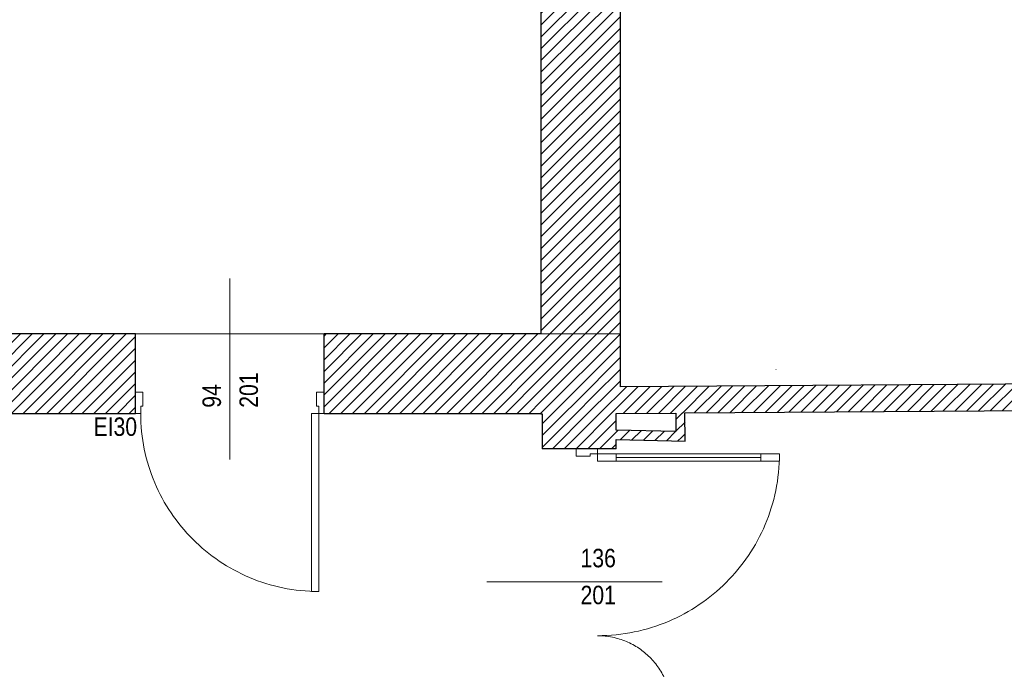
# Model space of a CAD drawing. Header units: millimetres. Extents: x -21056 to 421, y 9759 to 15589.
# Tile 80 of 120: x -2605 to -2072, y 10343 to 10695. Entities that reach past the tile are written whole.
import ezdxf
from ezdxf.enums import TextEntityAlignment as Align

# ---------------------------------------------------------------- set-up
doc = ezdxf.new("R2010")
doc.units = ezdxf.units.MM
doc.header["$LTSCALE"] = 25
doc.header["$MEASUREMENT"] = 0
for name, pattern in [('Krawędzie ukryte', [225, 175, -50]), ('Kropki i Kreski', [670.277762, 352.777767, -176.388884, 0, -141.111112]), ('Przerywana', [240, 120, -120])]:
    doc.linetypes.add(name, pattern=pattern)
for name, color, linetype in [('Drzwi ArchiCAD', 7, 'Continuous'), ('Konstrukcja - Siatki mod', 7, 'Continuous'), ('KR_INW', 7, 'Continuous'), ('NAPIS_SODON', 7, 'Continuous'), ('Znaczniki drzwi ArchiCADa', 7, 'Continuous')]:
    doc.layers.add(name, color=color, linetype=linetype)
for name, color, linetype, lineweight in [('Drzwi ArchiCAD_Nr_pióra__1', 7, 'Continuous', 13), ('Drzwi ArchiCAD_Nr_pióra__27', 7, 'Continuous', 25), ('Konstrukcja - Siatki mod_Nr_pióra__48', 1, 'Continuous', 15), ('KR_INW_Nr_pióra__101', 252, 'Continuous', 5), ('KR_INW_Nr_pióra__102', 3, 'Continuous', 5), ('KR_INW_Nr_pióra__27', 7, 'Continuous', 25), ('KR_INW_Nr_pióra__47', 7, 'Continuous', 15), ('NAPIS_SODON_Nr_pióra__121', 255, 'Continuous', 0), ('Znaczniki drzwi ArchiCADa_Nr_pióra__20', 1, 'Continuous', 13), ('Znaczniki drzwi ArchiCADa_Nr_pióra__7', 7, 'Continuous', 13)]:
    doc.layers.add(name, color=color, linetype=linetype, lineweight=lineweight)
doc.styles.add('GENERATED_STYLE_1', font='ARIALN.TTF')
pattern_1 = [(45, (0, 0), (-31.819804, 31.819804), [])]

# ---------------------------------------------------------------- blocks, each defined once
blk = doc.blocks.new('Strop_2', base_point=(188316, 115154.1))
at = {"layer": 'NAPIS_SODON_Nr_pióra__121', "linetype": 'Continuous', "flags": 128}
blk.add_lwpolyline([(205315.4, 121145.6), (224463.2, 121145.6), (224463.2, 120284.7), (224843.2, 120284.7), (224843.2, 121525.6), (230445.6, 121525.6), (230445.6, 120284.7), (230445.6, 115394.1), (230442.2, 115394.1), (230443.9, 117003.9), (226439, 117009.8), (226379.4, 115221.6), (224893.2, 115252.5), (224893.2, 113397.6), (205242.2, 113397.6)], dxfattribs=at)
blk = doc.blocks.new('Ściana_6', base_point=(224463.2, 113109.1))
at = {"layer": 'KR_INW_Nr_pióra__101', "linetype": 'Continuous'}
h = blk.add_hatch(dxfattribs=at)
h.set_pattern_fill('Cegła_licówka', color=256, style=0, pattern_type=2)
h.set_pattern_definition(pattern_1)
h.paths.add_polyline_path([(224893.2, 113112), (224893.2, 116921.5), (224463.2, 116921.5), (224463.2, 112964.5)])
at = {"layer": 'KR_INW_Nr_pióra__27', "linetype": 'Continuous', "flags": 128}
for points in [[(224463.2, 116921.5), (224463.2, 115586.8)], [(224893.2, 116921.5), (224883.2, 116921.5)], [(224893.2, 115782.6), (224893.2, 116921.5)], [(224893.2, 113112), (224893.2, 115252.5)], [(224463.2, 115166.8), (224463.2, 113397.6)], [(224463.2, 112967.6), (224463.2, 112964.5)]]:
    blk.add_lwpolyline(points, dxfattribs=at)
blk = doc.blocks.new('Drzwi 19_2')
at = {"layer": 'Drzwi ArchiCAD_Nr_pióra__1', "linetype": 'Continuous'}
for p, q in [((442, 0), (442, 964)), ((442, 964), (482, 964)), ((482, 964), (482, 0)), ((-482, 0), (-510, 0)), ((-510, 0), (-510, -115)), ((-482, -40), (-482, 0)), ((482, 0), (442, 0)), ((510, 0), (482, 0)), ((482, 0), (482, -40)), ((510, -115), (510, 0)), ((-470, -40), (-482, -40)), ((-470, -115), (-470, -40)), ((482, -40), (470, -40)), ((470, -40), (470, -115)), ((-510, -115), (-470, -115)), ((470, -115), (510, -115))]:
    blk.add_line(p, q, dxfattribs=at)
at = {"layer": 'Drzwi ArchiCAD_Nr_pióra__1', "linetype": 'Przerywana'}
blk.add_arc((482, 0), 964, 90, 180, dxfattribs=at)
at = {"layer": 'Drzwi ArchiCAD_Nr_pióra__27', "linetype": 'Continuous'}
for p, q in [((-510, 0), (-510, -115)), ((510, 0), (510, -115))]:
    blk.add_line(p, q, dxfattribs=at)
blk = doc.blocks.new('Znacznik Wym 19_19')
at = {"layer": 'Znaczniki drzwi ArchiCADa_Nr_pióra__20', "linetype": 'Continuous'}
blk.add_line((0, 250), (0, -730), dxfattribs=at)
at = {"layer": 'Znaczniki drzwi ArchiCADa_Nr_pióra__7', "style": 'GENERATED_STYLE_1'}
for tag, rotation, p in [('AC_MarkerText_5', 180, (737.2, 212.9)), ('AC_MarkerText_3', 270, (-182.4, 30.7)), ('AC_MarkerText_2', 270, (17.6, 30.7))]:
    blk.add_attdef(tag, text='', height=100, rotation=rotation, dxfattribs=at).set_placement(p, align=Align.BOTTOM_LEFT)
blk = doc.blocks.new('Ściana_7', base_point=(224463.2, 113397.6))
at = {"layer": 'KR_INW_Nr_pióra__101', "linetype": 'Continuous'}
h = blk.add_hatch(dxfattribs=at)
h.set_pattern_fill('Cegła_licówka', color=256, style=0, pattern_type=2)
h.set_pattern_definition(pattern_1)
h.paths.add_polyline_path([(218212.4, 113397.6), (218212.4, 112967.6), (222269.4, 112967.6), (222269.4, 113082.6), (222269.4, 113397.6)])
h = blk.add_hatch(dxfattribs=at)
h.set_pattern_fill('Cegła_licówka', color=256, style=0, pattern_type=2)
h.set_pattern_definition(pattern_1)
h.paths.add_polyline_path([(224463.2, 113397.6), (223289.4, 113397.6), (223289.4, 113082.6), (223289.4, 112967.6), (224463.2, 112967.6)])
at = {"layer": 'KR_INW_Nr_pióra__27', "linetype": 'Continuous'}
for p, q in [((222269.4, 113082.6), (222269.4, 113397.6)), ((223289.4, 113082.6), (223289.4, 113397.6)), ((222269.4, 112967.6), (222269.4, 113082.6)), ((223289.4, 112967.6), (223289.4, 113082.6))]:
    blk.add_line(p, q, dxfattribs=at)
at = {"layer": 'KR_INW_Nr_pióra__27', "linetype": 'Continuous', "flags": 128}
for points in [[(222269.4, 113397.6), (219086.4, 113397.6)], [(224463.2, 113397.6), (223289.4, 113397.6)], [(218212.4, 112967.6), (222269.4, 112967.6)], [(223289.4, 112967.6), (224463.2, 112967.6)]]:
    blk.add_lwpolyline(points, dxfattribs=at)
at = {"layer": 'Drzwi ArchiCAD', "linetype": 'Continuous', "xscale": -1, "zscale": 1000, "rotation": 180}
blk.add_blockref('Drzwi 19_2', (222779.4, 112967.6), dxfattribs=at)
at = {"layer": 'Znaczniki drzwi ArchiCADa', "color": 14, "lineweight": 13, "true_color": 0xb00000}
ref = blk.add_blockref('Znacznik Wym 19_19', (222779.4, 112967.6), dxfattribs=dict(at, rotation=180))
ref.add_attrib('AC_MarkerText_2', '94', dxfattribs={"layer": 'Znaczniki drzwi ArchiCADa_Nr_pióra__7', "color": 7, "height": 100, "rotation": 90, "style": 'GENERATED_STYLE_1'}).set_placement((222761.7, 112998.2), align=Align.BOTTOM_LEFT)
ref.add_attrib('AC_MarkerText_3', '201', dxfattribs={"layer": 'Znaczniki drzwi ArchiCADa_Nr_pióra__7', "color": 7, "height": 100, "rotation": 90, "style": 'GENERATED_STYLE_1'}).set_placement((222961.7, 112998.2), align=Align.BOTTOM_LEFT)
ref.add_attrib('AC_MarkerText_5', 'EI30', dxfattribs={"layer": 'Znaczniki drzwi ArchiCADa_Nr_pióra__7', "color": 7, "height": 100, "rotation": 360, "style": 'GENERATED_STYLE_1'}).set_placement((222042.2, 112815.8), align=Align.BOTTOM_LEFT)
blk = doc.blocks.new('Ściana_23', base_point=(230097.6, 113147.5))
at = {"layer": 'KR_INW_Nr_pióra__101', "linetype": 'Continuous'}
h = blk.add_hatch(dxfattribs=at)
h.set_pattern_fill('Cegła_licówka', color=256, style=0, pattern_type=2)
h.set_pattern_definition(pattern_1)
h.paths.add_polyline_path([(230097.6, 113147.5), (224893.2, 113112), (224463.2, 112964.5), (230098.6, 113002.9)])
at = {"layer": 'KR_INW_Nr_pióra__27', "linetype": 'Continuous', "flags": 128}
for points in [[(230097.6, 113147.5), (224893.2, 113112)], [(225242.2, 112969.8), (230098.6, 113002.9)], [(224463.2, 112964.5), (224469.3, 112964.5)], [(224869.3, 112967.2), (225192.2, 112969.4)]]:
    blk.add_lwpolyline(points, dxfattribs=at)
blk = doc.blocks.new('*X376')
at = {"layer": 'KR_INW_Nr_pióra__102', "linetype": 'Continuous'}
for p, q in [((224498.5, 107876.8), (224489.6, 107872.8)), ((224508.3, 107878.3), (224498.5, 107876.8)), ((224518.1, 107877), (224508.3, 107878.3)), ((224527.1, 107873.1), (224518.1, 107877)), ((224570, 107877.5), (224561, 107873.5)), ((224579.7, 107879), (224570, 107877.5)), ((224579.8, 107879), (224579.7, 107879)), ((224472.2, 107848.9), (224469.3, 107857.4)), ((224469.3, 107826.9), (224470.7, 107829.4)), ((224470.7, 107829.4), (224472.8, 107839)), ((224472.8, 107839), (224472.2, 107848.9)), ((224473.5, 107848.9), (224473.1, 107839)), ((224473.1, 107839), (224475.4, 107829.5)), ((224476.5, 107858.3), (224473.5, 107848.9)), ((224475.4, 107829.5), (224480.2, 107820.9)), ((224482, 107866.4), (224476.5, 107858.3)), ((224489.6, 107872.8), (224482, 107866.4)), ((224534.8, 107866.9), (224527.1, 107873.1)), ((224540.4, 107858.9), (224534.8, 107866.9)), ((224539.3, 107825), (224542.1, 107830.1)), ((224543.6, 107849.5), (224540.4, 107858.9)), ((224542.1, 107830.1), (224544.2, 107839.7)), ((224544.2, 107839.7), (224543.6, 107849.5)), ((224544.9, 107849.6), (224544.5, 107839.7)), ((224544.5, 107839.7), (224545.9, 107833.8)), ((224548, 107858.9), (224544.9, 107849.6)), ((224553.5, 107867.1), (224548, 107858.9)), ((224561, 107873.5), (224553.5, 107867.1)), ((224501.9, 107792.5), (224480.2, 107820.9)), ((224506.7, 107781.5), (224501.9, 107792.5)), ((224469.3, 107736.1), (224472.8, 107736.2))]:
    blk.add_line(p, q, dxfattribs=at)
blk = doc.blocks.new('Drzwi podwójne_ asymetryczne 19')
at = {"layer": 'Drzwi ArchiCAD_Nr_pióra__1', "linetype": 'Continuous'}
for p, q in [((-692, 984), (-692, 884)), ((-652, 984), (-692, 984)), ((-652, 884), (-652, 984)), ((-692, 884), (-692, 100)), ((-672, 884), (-692, 884)), ((-692, 884), (-652, 884)), ((-672, 100), (-672, 884)), ((-672, 884), (-672, 100)), ((-652, 884), (-672, 884)), ((-672, 884), (-672, 100)), ((-652, 100), (-652, 884)), ((652, 300), (652, 400)), ((652, 400), (692, 400)), ((692, 400), (692, 300)), ((652, 300), (672, 300)), ((652, 100), (652, 300)), ((692, 300), (652, 300)), ((672, 300), (692, 300)), ((672, 100), (672, 300)), ((672, 300), (672, 100)), ((672, 300), (672, 100)), ((692, 300), (692, 100)), ((-692, 100), (-672, 100)), ((-652, 100), (-692, 100)), ((-692, 100), (-692, 0)), ((-672, 100), (-652, 100)), ((-652, 0), (-652, 100)), ((672, 100), (652, 100)), ((652, 0), (652, 100)), ((652, 100), (692, 100)), ((692, 100), (672, 100)), ((692, 100), (692, 0)), ((-692, 0), (-720, 0)), ((-720, 0), (-720, -115)), ((-692, -40), (-692, 0)), ((-692, 0), (-652, 0)), ((692, 0), (652, 0)), ((720, 0), (692, 0)), ((692, 0), (692, -40)), ((720, -115), (720, 0)), ((-680, -40), (-692, -40)), ((-680, -115), (-680, -40)), ((692, -40), (680, -40)), ((680, -40), (680, -115)), ((-720, -115), (-680, -115)), ((680, -115), (720, -115))]:
    blk.add_line(p, q, dxfattribs=at)
at = {"layer": 'Drzwi ArchiCAD_Nr_pióra__1', "linetype": 'Krawędzie ukryte'}
for centre, radius, start, end in [((-692, 0), 984, 0, 90), ((692, 0), 400, 90, 180)]:
    blk.add_arc(centre, radius, start, end, dxfattribs=at)
at = {"layer": 'Drzwi ArchiCAD_Nr_pióra__27', "linetype": 'Continuous'}
for p, q in [((-720, 0), (-720, -115)), ((720, 0), (720, -115))]:
    blk.add_line(p, q, dxfattribs=at)
blk = doc.blocks.new('Znacznik Wym 19_28')
at = {"layer": 'Znaczniki drzwi ArchiCADa_Nr_pióra__20', "linetype": 'Continuous'}
blk.add_line((0, 250), (0, -700), dxfattribs=at)
at = {"layer": 'Znaczniki drzwi ArchiCADa_Nr_pióra__7', "style": 'GENERATED_STYLE_1'}
for tag, p in [('AC_MarkerText_2', (-17.6, -161.4)), ('AC_MarkerText_3', (182.4, -161.4))]:
    blk.add_attdef(tag, text='', height=100, rotation=90, dxfattribs=at).set_placement(p, align=Align.BOTTOM_LEFT)
blk = doc.blocks.new('Ściana_45', base_point=(224469.3, 113109.1))
at = {"layer": 'KR_INW_Nr_pióra__101', "linetype": 'Continuous'}
h = blk.add_hatch(dxfattribs=at)
h.set_pattern_fill('Cegła_licówka', color=256, style=0, pattern_type=2)
h.set_pattern_definition(pattern_1)
h.paths.add_polyline_path([(224869.3, 112967.2), (224469.3, 112964.5), (224469.3, 112776.2), (224654.3, 112776.2), (224769.3, 112776.2), (224869.3, 112776.2)])
h = blk.add_hatch(dxfattribs=at)
h.set_pattern_fill('Cegła_licówka', color=256, style=0, pattern_type=2)
h.set_pattern_definition(pattern_1)
h.paths.add_polyline_path([(224469.3, 108261.5), (224869.3, 108265.2), (224869.3, 111336.2), (224769.3, 111336.2), (224654.3, 111336.2), (224469.3, 111336.2)])
h = blk.add_hatch(dxfattribs=at)
h.set_pattern_fill('Cegła_licówka', color=256, style=0, pattern_type=2)
h.set_pattern_definition(pattern_1)
h.paths.add_polyline_path([(224469.3, 107881.5), (224582.5, 107882.6), (224869.3, 108265.2), (224469.3, 108261.5)])
at = {"layer": 'KR_INW_Nr_pióra__27', "linetype": 'Continuous'}
for p, q in [((224654.3, 112776.2), (224469.3, 112776.2)), ((224769.3, 112776.2), (224654.3, 112776.2)), ((224869.3, 112776.2), (224769.3, 112776.2)), ((224654.3, 111336.2), (224469.3, 111336.2)), ((224769.3, 111336.2), (224654.3, 111336.2)), ((224869.3, 111336.2), (224769.3, 111336.2)), ((224582.5, 107882.6), (224469.3, 107881.5))]:
    blk.add_line(p, q, dxfattribs=at)
at = {"layer": 'KR_INW_Nr_pióra__27', "linetype": 'Continuous', "flags": 128}
for points in [[(224469.3, 112964.5), (224469.3, 112776.2)], [(224869.3, 112876.2), (224869.3, 112967.2)], [(224869.3, 112776.2), (224869.3, 112826.2)], [(224469.3, 111336.2), (224469.3, 111198.5)], [(224869.3, 111182.1), (224869.3, 111336.2)], [(224469.3, 111048.5), (224469.3, 107881.5)], [(224869.3, 108265.2), (224869.3, 111012.1)]]:
    blk.add_lwpolyline(points, dxfattribs=at)
at = {"layer": 'KR_INW_Nr_pióra__47', "linetype": 'Continuous', "flags": 128}
blk.add_lwpolyline([(224469.3, 107731.5), (224469.3, 107881.5)], dxfattribs=at)
at = {"layer": 'Drzwi ArchiCAD', "linetype": 'Continuous', "zscale": 1000, "rotation": 270}
blk.add_blockref('Drzwi podwójne_ asymetryczne 19', (224769.3, 112056.2), dxfattribs=at)
at = {"layer": 'KR_INW'}
blk.add_blockref('*X376', (0, 0), dxfattribs=at)
at = {"layer": 'Znaczniki drzwi ArchiCADa', "color": 14, "lineweight": 13, "true_color": 0xb00000}
ref = blk.add_blockref('Znacznik Wym 19_28', (224869.3, 112056.2), dxfattribs=dict(at, rotation=270))
ref.add_attrib('AC_MarkerText_2', '136', dxfattribs={"layer": 'Znaczniki drzwi ArchiCADa_Nr_pióra__7', "color": 7, "height": 100, "rotation": 360, "style": 'GENERATED_STYLE_1'}).set_placement((224677.2, 112104.4), align=Align.BOTTOM_LEFT)
ref.add_attrib('AC_MarkerText_3', '201', dxfattribs={"layer": 'Znaczniki drzwi ArchiCADa_Nr_pióra__7', "color": 7, "height": 100, "rotation": 360, "style": 'GENERATED_STYLE_1'}).set_placement((224677.2, 111904.5), align=Align.BOTTOM_LEFT)
blk = doc.blocks.new('Ściana_88', base_point=(224469.3, 112835.4))
at = {"layer": 'KR_INW_Nr_pióra__101', "linetype": 'Continuous'}
h = blk.add_hatch(dxfattribs=at)
h.set_pattern_fill('Cegła_licówka', color=256, style=0, pattern_type=2)
h.set_pattern_definition(pattern_1)
h.paths.add_polyline_path([(224869.3, 112826.2), (225243.8, 112817.5), (225193.3, 112868.7), (224869.3, 112876.2)])
at = {"layer": 'KR_INW_Nr_pióra__27', "linetype": 'Continuous', "flags": 128}
for points in [[(225193.3, 112868.7), (224869.3, 112876.2)], [(224869.3, 112826.2), (225243.8, 112817.5)]]:
    blk.add_lwpolyline(points, dxfattribs=at)
blk = doc.blocks.new('Ściana_89', base_point=(225243.8, 112817.5))
at = {"layer": 'KR_INW_Nr_pióra__101', "linetype": 'Continuous'}
h = blk.add_hatch(dxfattribs=at)
h.set_pattern_fill('Cegła_licówka', color=256, style=0, pattern_type=2)
h.set_pattern_definition(pattern_1)
h.paths.add_polyline_path([(225243.8, 112817.5), (225242.2, 112969.8), (225192.2, 112969.4), (225193.3, 112868.7)])
at = {"layer": 'KR_INW_Nr_pióra__27', "linetype": 'Continuous', "flags": 128}
for points in [[(225192.2, 112969.4), (225193.3, 112868.7)], [(225243.8, 112817.5), (225242.2, 112969.8)]]:
    blk.add_lwpolyline(points, dxfattribs=at)
blk = doc.blocks.new('Standardowy znacznik siatki_8')
at = {"layer": 'Konstrukcja - Siatki mod_Nr_pióra__48', "linetype": 'Kropki i Kreski'}
blk.add_line((1000, 0), (72912, 0), dxfattribs=at)

msp = doc.modelspace()

# ---------------------------------------------------------------- block references
at = {"layer": 'Konstrukcja - Siatki mod', "color": 8, "linetype": 'Continuous', "lineweight": 13, "xscale": 0.1, "yscale": 0.1, "zscale": 100}
msp.add_blockref('Standardowy znacznik siatki_8', (-6969.92, 10505.51), dxfattribs=at)
at = {"layer": 'KR_INW', "xscale": 0.1, "yscale": 0.1, "zscale": 0.1}
for name, p in [('Ściana_6', (-2322.53, 10495.83)), ('Ściana_7', (-2322.53, 10524.68)), ('Ściana_23', (-1759.09, 10499.67)), ('Ściana_45', (-2321.92, 10495.84)), ('Ściana_89', (-2244.47, 10466.68)), ('Ściana_88', (-2321.92, 10468.47))]:
    msp.add_blockref(name, p, dxfattribs=at)
at = {"layer": 'NAPIS_SODON', "color": 255, "linetype": 'Continuous', "lineweight": 0, "xscale": 0.1, "yscale": 0.1, "zscale": 0.1}
msp.add_blockref('Strop_2', (-5937.25, 10700.34), dxfattribs=at)

doc.saveas('drawing.dxf')
